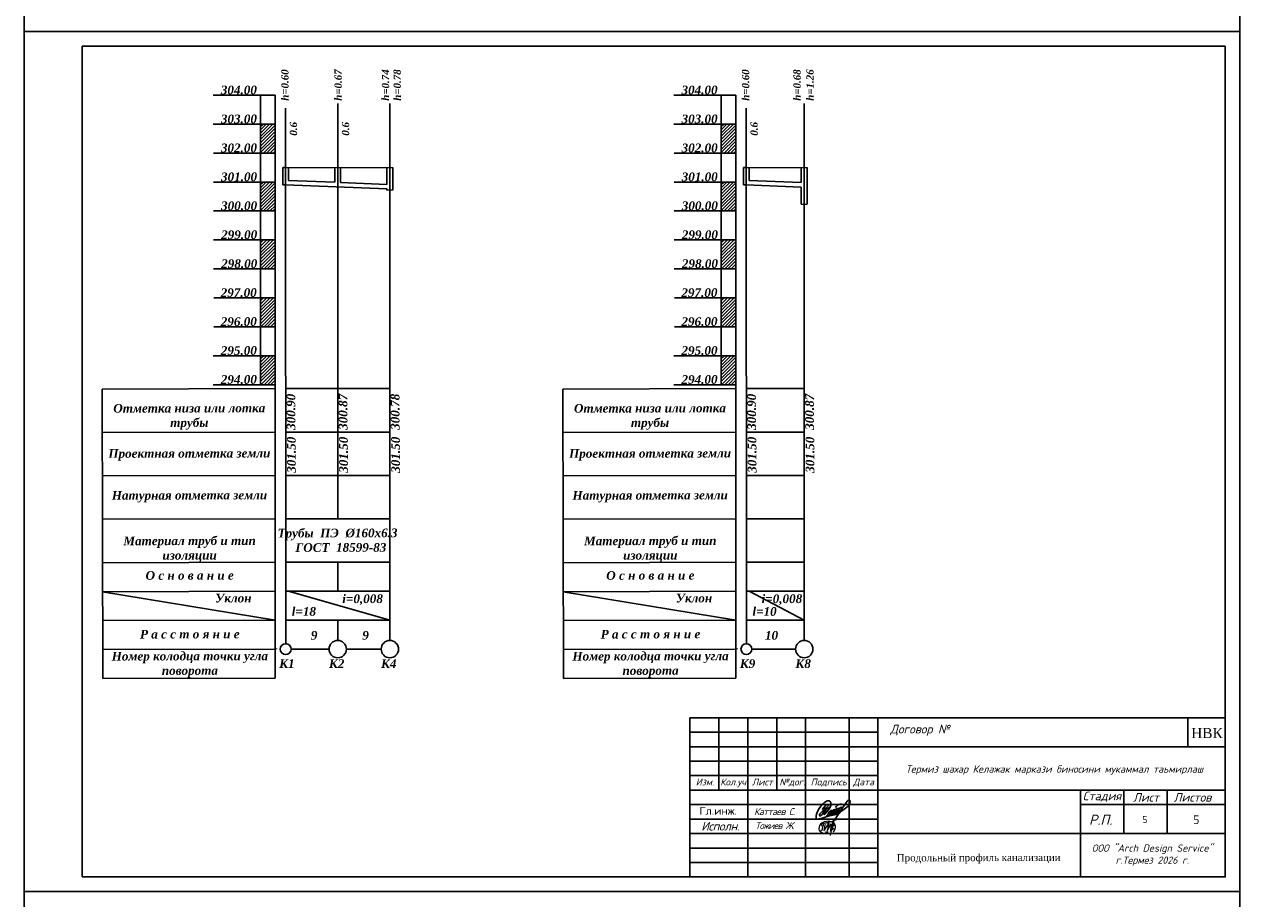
# Model space of a CAD drawing. Header units: metres. Extents: x 346093 to 351264, y 4122511 to 4124373.
# Tile 4 of 256: x 348514 to 348934, y 4123103 to 4123405. Entities that reach past the tile are written whole.
import ezdxf

# ---------------------------------------------------------------- set-up
doc = ezdxf.new("R2010")
doc.units = ezdxf.units.M
doc.header["$LTSCALE"] = 0.5
for name, color, linetype in [('(007) Здания', 7, 'Continuous'), ('11', 7, 'Continuous'), ('liniya', 7, 'Continuous')]:
    doc.layers.add(name, color=color, linetype=linetype)
for name, color, linetype, lineweight in [('_0', 7, 'Continuous', 15), ('FRAME', 250, 'Continuous', 25), ('ФВС-3', 7, 'Continuous', 25)]:
    doc.layers.add(name, color=color, linetype=linetype, lineweight=lineweight)
doc.styles.add('MyStyle', font='isocpeur.ttf', dxfattribs={"height": 400})
doc.styles.add('OOO-Kazar', font='isocpeui.ttf', dxfattribs={"height": 250})
doc.styles.get("Standard").update_dxf_attribs({"font": 'txt.shx'})

# ---------------------------------------------------------------- blocks, each defined once
blk = doc.blocks.new('gfnfd')
at = {"layer": '_0', "color": 5, "ltscale": 100}
for points in [[(6520801, 2413192), (6520834, 2413192)], [(6520818, 2413294), (6520848, 2413294)]]:
    blk.add_lwpolyline(points, dxfattribs=at)
blk.add_arc((6518800, 2413812), 2051, 342.7953, 345.3289, dxfattribs=at)
for points in [[(6520891, 2413186), (6520915, 2413229), (6520915, 2413269), (6520746, 2413281), (6520730, 2413208), (6520827, 2413173)], [(6520765, 2413255), (6520754, 2413268), (6520847, 2413305), (6520939, 2413339)], [(6520800, 2413285), (6520787, 2413205), (6520836, 2413285), (6520823, 2413202), (6520866, 2413283), (6520858, 2413196), (6520895, 2413322), (6520855, 2413150)], [(6520760, 2413206), (6520746, 2413203)], [(6520888, 2413288), (6520900, 2413266), (6520879, 2413250), (6520895, 2413224), (6520870, 2413213), (6520870, 2413207)]]:
    blk.add_spline(points, degree=3, dxfattribs=at)
blk = doc.blocks.new('rrwerewrewrewrew')
at = {"color": 5}
for points in [[(387872, 564817), (385461, 560165, 0.55556748), (386382, 560107), (391670, 566719), (392907, 570003, 0.16524673), (392907, 572723, 0.43735193), (390680, 575054, 0.1925367), (387853, 574100), (386571, 573489), (385290, 572586), (383117, 570710), (380078, 566719), (378699, 564105), (377285, 560326), (377078, 559578, 0.07852278), (377003, 555809, 0.23019417), (377694, 554621, 0.0887128), (377781, 554616, 0.0887128), (379419, 554812, 0.0887128), (381084, 555304), (390088, 557920), (399004, 560086), (402154, 561376)], [(387980, 570424), (385421, 567493, 0.22899883), (385508, 566433, 0.41488709), (386276, 566280), (387929, 567230), (391574, 570827), (387929, 567230), (383602, 559965), (381685, 558391), (380818, 558391), (380448, 559062), (380582, 559876), (380932, 560780), (382245, 562139), (384351, 563843), (392166, 568035)], [(390507, 558635), (395529, 562210), (397057, 563852), (397766, 564614), (397257, 565308), (395804, 564684), (393930, 562390), (393187, 560845, 0.24255711), (393041, 559580, 0.40328304), (393704, 559264), (399431, 563972), (400603, 565962), (400228, 566548), (398635, 565939), (397633, 564795), (395782, 562481), (395782, 560295), (396385, 560295), (399478, 562450), (401915, 565049, 0.04813408), (402290, 566969, 0.1195267), (400636, 565910), (398470, 562543), (398470, 560904), (398892, 560600), (405033, 566245, 0.12154345), (405033, 567557, 0.35845704), (404400, 567908, 0.15003716), (402713, 566737), (401915, 565049), (401358, 564455, 0.10332709), (401119, 561843, 0.57533837), (401471, 561164, 0.15295213), (402959, 561934), (404869, 563552), (412161, 569153), (414224, 572291), (414531, 574421), (414044, 575728), (413253, 576151), (412242, 575691), (411129, 574552), (409777, 572512), (406098, 567138), (396979, 553520)], [(398349, 567683, -0.17239952), (399516, 569357, -0.09374717), (402528, 571150, -0.27811873), (405794, 570727)], [(393348, 564247, 0.15829732), (390735, 562114), (389962, 560238), (388831, 559169, 0.49817329), (388831, 558274, 0.20946853), (389828, 557885), (393236, 561652), (394204, 563658, 0.46432334), (393929, 564350), (393348, 564299), (393348, 564247)]]:
    blk.add_lwpolyline(points, format="xyb", dxfattribs=at)
blk.add_lwpolyline([(385421, 567493), (383513, 565557)], dxfattribs=at)

msp = doc.modelspace()

# ---------------------------------------------------------------- hatches: boundary and pattern name
at = {"ltscale": 0.5}
h = msp.add_hatch(dxfattribs=at)
h.set_pattern_fill('ANSI31', color=256, scale=0.25, angle=0.1302, style=0)
h.set_pattern_definition([(45.130192, (345798.2906, 4125569.36676), (-0.56253991, 0.5599892), [])])
h.paths.add_polyline_path([(348600.44, 4123370.06), (348595.44, 4123370.06), (348595.44, 4123360.06), (348600.44, 4123360.06)])
h = msp.add_hatch(dxfattribs=at)
h.set_pattern_fill('ANSI31', color=256, scale=0.25, angle=0.1302, style=0)
h.set_pattern_definition([(45.130192, (345957.4882, 4125569.36676), (-0.56253991, 0.5599892), [])])
h.paths.add_polyline_path([(348759.64, 4123370.06), (348754.64, 4123370.06), (348754.64, 4123360.06), (348759.64, 4123360.06)])
h = msp.add_hatch(dxfattribs=at)
h.set_pattern_fill('ANSI31', color=256, scale=0.25, angle=0.1302, style=0)
h.set_pattern_definition([(45.130192, (345798.2906, 4125549.3668), (-0.56253991, 0.5599892), [])])
h.paths.add_polyline_path([(348600.44, 4123350.07), (348595.44, 4123350.07), (348595.44, 4123340.06), (348600.44, 4123340.07)])
h = msp.add_hatch(dxfattribs=at)
h.set_pattern_fill('ANSI31', color=256, scale=0.25, angle=0.1302, style=0)
h.set_pattern_definition([(45.130192, (345957.4882, 4125549.3668), (-0.56253991, 0.5599892), [])])
h.paths.add_polyline_path([(348759.64, 4123350.07), (348754.64, 4123350.07), (348754.64, 4123340.06), (348759.64, 4123340.07)])
h = msp.add_hatch(dxfattribs=at)
h.set_pattern_fill('ANSI31', color=256, scale=0.25, angle=0.1302, style=0)
h.set_pattern_definition([(45.130192, (345798.24514, 4125549.3665), (-0.56253991, 0.5599892), [])])
h.paths.add_polyline_path([(348595.44, 4123320.06), (348600.44, 4123320.06), (348600.44, 4123330.06), (348595.44, 4123330.06)])
h = msp.add_hatch(dxfattribs=at)
h.set_pattern_fill('ANSI31', color=256, scale=0.25, angle=0.1302, style=0)
h.set_pattern_definition([(45.130192, (345957.4427, 4125549.3665), (-0.56253991, 0.5599892), [])])
h.paths.add_polyline_path([(348754.64, 4123320.06), (348759.64, 4123320.06), (348759.64, 4123330.06), (348754.64, 4123330.06)])
h = msp.add_hatch(dxfattribs=at)
h.set_pattern_fill('ANSI31', color=256, scale=0.25, angle=0.1302, style=0)
h.set_pattern_definition([(45.130192, (345798.24514, 4125529.36645), (-0.56253991, 0.5599892), [])])
h.paths.add_polyline_path([(348595.44, 4123300.06), (348600.44, 4123300.06), (348600.44, 4123310.06), (348595.44, 4123310.06)])
h = msp.add_hatch(dxfattribs=at)
h.set_pattern_fill('ANSI31', color=256, scale=0.25, angle=0.1302, style=0)
h.set_pattern_definition([(45.130192, (345957.4427, 4125529.36645), (-0.56253991, 0.5599892), [])])
h.paths.add_polyline_path([(348754.64, 4123300.06), (348759.64, 4123300.06), (348759.64, 4123310.06), (348754.64, 4123310.06)])
h = msp.add_hatch(dxfattribs=at)
h.set_pattern_fill('ANSI31', color=256, scale=0.25, angle=0.1302, style=0)
h.set_pattern_definition([(45.130192, (345798.2679, 4125509.3669), (-0.56253991, 0.5599892), [])])
h.paths.add_polyline_path([(348595.44, 4123280.07), (348600.44, 4123280.07), (348600.44, 4123290.07), (348595.44, 4123290.07)])
h = msp.add_hatch(dxfattribs=at)
h.set_pattern_fill('ANSI31', color=256, scale=0.25, angle=0.1302, style=0)
h.set_pattern_definition([(45.130192, (345957.46545, 4125509.3669), (-0.56253991, 0.5599892), [])])
h.paths.add_polyline_path([(348754.64, 4123280.07), (348759.64, 4123280.07), (348759.64, 4123290.07), (348754.64, 4123290.07)])

# ---------------------------------------------------------------- linework, layer by layer
at = {"layer": '(007) Здания'}
for p, q in [((348600.44, 4123380.06, 0), (348579.08, 4123380.06, 0)), ((348595.44, 4123380.05, 0), (348595.44, 4123280.07, 0)), ((348759.64, 4123380.06, 0), (348738.27, 4123380.06, 0)), ((348754.64, 4123380.05, 0), (348754.64, 4123280.07, 0)), ((348604.09, 4123190.59, -0.02), (348604.08, 4123375.62, -0.02)), ((348622.09, 4123233.72, -0.01), (348622.08, 4123377.24, -0.01)), ((348640.09, 4123218.72, -0.02), (348640.08, 4123377.24, -0.01)), ((348763.29, 4123190.59, -0.02), (348763.28, 4123375.62, -0.02)), ((348783.29, 4123218.72, -0.02), (348783.28, 4123377.24, -0.01)), ((348600.44, 4123370.06, 0), (348579.06, 4123370.06, 0)), ((348759.64, 4123370.06, 0), (348738.26, 4123370.06, 0)), ((348600.44, 4123360.06, 0), (348600.44, 4123366.06, 0)), ((348759.64, 4123360.06, 0), (348759.64, 4123366.06, 0)), ((348600.44, 4123360.06, 0), (348579.16, 4123360.06, 0)), ((348759.64, 4123360.06, 0), (348738.36, 4123360.06, 0)), ((348604.08, 4123356.39, -0.02), (348604.08, 4123356.39, -0.02)), ((348763.28, 4123356.39, -0.02), (348763.28, 4123356.39, -0.02)), ((348600.44, 4123350.07, 0), (348579.17, 4123350.07, 0)), ((348759.64, 4123350.07, 0), (348738.36, 4123350.07, 0)), ((348600.44, 4123340.06, 0), (348579.19, 4123340.06, 0)), ((348759.64, 4123340.06, 0), (348738.39, 4123340.06, 0)), ((348600.44, 4123330.06, 0), (348579.18, 4123330.06, 0)), ((348759.64, 4123330.06, 0), (348738.37, 4123330.06, 0)), ((348600.44, 4123320.06, 0), (348579.13, 4123320.06, 0)), ((348759.64, 4123320.06, 0), (348738.33, 4123320.06, 0)), ((348600.44, 4123310.06, 0), (348579.22, 4123310.06, 0)), ((348759.64, 4123310.06, 0), (348738.42, 4123310.06, 0)), ((348600.44, 4123300.06, 0), (348579.21, 4123300.06, 0)), ((348759.64, 4123300.06, 0), (348738.41, 4123300.06, 0)), ((348600.44, 4123290.07, 0), (348579, 4123290.07, 0)), ((348759.64, 4123290.07, 0), (348738.2, 4123290.07, 0)), ((348600.44, 4123280.07, 0), (348579.07, 4123280.07, 0)), ((348604.08, 4123278.71, -0.02), (348640.09, 4123278.72, -0.02)), ((348759.64, 4123280.07, 0), (348738.27, 4123280.07, 0)), ((348763.28, 4123278.71, -0.02), (348783.29, 4123278.72, -0.02)), ((348604.08, 4123263.72, -0.02), (348640.09, 4123263.72, -0.02)), ((348763.28, 4123263.72, -0.02), (348783.29, 4123263.72, -0.02)), ((348604.08, 4123248.71, -0.02), (348640.09, 4123248.72, -0.01)), ((348763.28, 4123248.71, -0.02), (348783.29, 4123248.72, -0.01)), ((348604.08, 4123233.71, -0.02), (348640.09, 4123233.72, -0.02)), ((348763.28, 4123233.71, -0.02), (348783.29, 4123233.72, -0.02)), ((348604.08, 4123218.71, -0.02), (348640.09, 4123218.72, -0.02)), ((348622.09, 4123208.72, -0.02), (348622.09, 4123218.72, -0.02)), ((348640.07, 4123198.71, -0.02), (348640.09, 4123218.72, -0.02)), ((348763.28, 4123218.71, -0.02), (348783.29, 4123218.72, -0.02)), ((348783.29, 4123198.72, -0.02), (348783.29, 4123218.72, -0.02)), ((348604.09, 4123208.71, -0.02), (348640.08, 4123208.72, -0.02)), ((348763.29, 4123208.71, -0.02), (348783.29, 4123208.72, -0.02)), ((348604.09, 4123198.71, -0.02), (348640.09, 4123198.71, -0.02)), ((348622.09, 4123191.72, -0.02), (348622.09, 4123198.72, -0.02)), ((348640.09, 4123191.72, -0.02), (348640.09, 4123198.72, -0.02)), ((348763.29, 4123198.71, -0.02), (348783.29, 4123198.71, -0.02)), ((348783.29, 4123191.72, -0.02), (348783.29, 4123198.72, -0.02)), ((348605.97, 4123188.72, -0.02), (348619.09, 4123188.72, -0.02)), ((348625.09, 4123188.72, -0.02), (348637.09, 4123188.72, -0.02)), ((348765.16, 4123188.72, -0.02), (348780.29, 4123188.72, -0.02))]:
    msp.add_line(p, q, dxfattribs=at)
at = {"layer": '(007) Здания', "lineweight": -2}
for p, q in [((348600.44, 4123340.06, 0), (348600.44, 4123347.06, 0)), ((348759.64, 4123340.06, 0), (348759.64, 4123347.06, 0)), ((348540.67, 4123278.57, 0), (348540.9, 4123178.57, 0)), ((348699.87, 4123278.57, 0), (348700.09, 4123178.57, 0))]:
    msp.add_line(p, q, dxfattribs=at)
for p, q in [((348513.77, 4123699.03, 0), (348513.77, 4123402.03, 0)), ((348933.77, 4123699.03, 0), (348933.77, 4123402.03, 0)), ((348933.77, 4123402.06, 0), (348513.77, 4123402.03, 0)), ((348513.77, 4123402.03, 0), (348513.77, 4123105.03, 0)), ((348933.77, 4123402.03, 0), (348933.77, 4123105.03, 0)), ((348533.77, 4123397.03, 0), (348533.77, 4123110.03, 0)), ((348533.77, 4123397.03, 0), (348928.77, 4123397.03, 0)), ((348928.77, 4123397.03, 0), (348928.77, 4123110.03, 0)), ((348603.09, 4123355.07, 0), (348603.09, 4123349.07, 0.02)), ((348604.08, 4123355.07, 0), (348603.09, 4123355.07, 0)), ((348605.09, 4123355.06, 0), (348605.09, 4123350.63, 0)), ((348621.09, 4123355.07, 0), (348621.09, 4123349.99, 0.01)), ((348623.09, 4123355.07, 0), (348623.09, 4123349.91, 0)), ((348639.09, 4123355.07, 0), (348639.09, 4123349.51, 0.01)), ((348639.09, 4123355.07, 0), (348639.09, 4123349.27, 0.01)), ((348641.09, 4123355.07, 0), (348641.09, 4123349.43, 0)), ((348641.09, 4123355.07, 0), (348641.09, 4123347.23, 0)), ((348762.28, 4123355.07, 0), (348762.28, 4123349.07, 0.02)), ((348763.28, 4123355.07, 0), (348762.28, 4123355.07, 0)), ((348764.28, 4123355.06, 0), (348764.28, 4123350.63, 0)), ((348782.28, 4123355.07, 0), (348782.28, 4123349.91, 0.01)), ((348784.28, 4123355.07, 0), (348784.28, 4123342.47, 0)), ((348603.08, 4123349.07, 0.01), (348604.08, 4123349.07, 0.01)), ((348639.09, 4123347.67, 0.01), (348639.09, 4123347.23, 0.01)), ((348762.28, 4123349.07, 0.01), (348763.28, 4123349.07, 0.01)), ((348782.28, 4123348.31, 0.02), (348782.28, 4123342.47, 0.03)), ((348533.77, 4123110.03, 0), (348928.77, 4123110.03, 0))]:
    msp.add_line(p, q)
at = {"ltscale": 0.5}
for p, q in [((348600.44, 4123380.06, 0), (348600.44, 4123178.71, 0)), ((348759.64, 4123380.06, 0), (348759.64, 4123178.71, 0)), ((348540.67, 4123278.57, 0), (348600.44, 4123278.71, 0)), ((348699.87, 4123278.57, 0), (348759.64, 4123278.71, 0)), ((348540.7, 4123263.57, 0), (348600.44, 4123263.71, 0)), ((348699.9, 4123263.57, 0), (348759.64, 4123263.71, 0)), ((348540.74, 4123248.57, 0), (348600.44, 4123248.71, 0)), ((348699.93, 4123248.57, 0), (348759.64, 4123248.71, 0)), ((348540.77, 4123233.57, 0), (348600.44, 4123233.71, 0)), ((348699.97, 4123233.57, 0), (348759.64, 4123233.71, 0)), ((348540.81, 4123218.57, 0), (348600.44, 4123218.71, 0)), ((348700, 4123218.57, 0), (348759.64, 4123218.71, 0)), ((348540.83, 4123208.57, 0), (348600.44, 4123208.71, 0)), ((348540.83, 4123208.57, 0), (348600.44, 4123198.78, 0)), ((348605.03, 4123208.72, 0), (348606.03, 4123208.72, 0)), ((348605.03, 4123208.72, 0), (348640.09, 4123198.71, -0.02)), ((348700.03, 4123208.57, 0), (348759.64, 4123208.71, 0)), ((348700.03, 4123208.57, 0), (348759.64, 4123198.78, 0)), ((348764.23, 4123208.72, 0), (348765.23, 4123208.72, 0)), ((348764.23, 4123208.72, 0), (348783.29, 4123198.71, -0.02)), ((348540.85, 4123198.57, 0), (348600.44, 4123198.71, 0)), ((348700.05, 4123198.57, 0), (348759.64, 4123198.71, 0)), ((348540.87, 4123188.57, 0), (348600.44, 4123188.71, 0)), ((348600.87, 4123188.91, 0), (348600.87, 4123188.71, 0)), ((348700.07, 4123188.57, 0), (348759.64, 4123188.71, 0)), ((348760.07, 4123188.91, 0), (348760.07, 4123188.71, 0)), ((348600.44, 4123178.71, 0), (348540.9, 4123178.57, 0)), ((348759.64, 4123178.71, 0), (348700.09, 4123178.57, 0))]:
    msp.add_line(p, q, dxfattribs=at)
at = {"linetype": 'Continuous'}
for p, q in [((348600.44, 4123350.07, 0), (348600.44, 4123358.57, 0)), ((348759.64, 4123350.07, 0), (348759.64, 4123358.57, 0)), ((348604.08, 4123351.67, 0.01), (348604.08, 4123351.67, 0.01)), ((348604.08, 4123351.67, 0.01), (348604.08, 4123351.67, 0.01)), ((348604.09, 4123351.67, 0.01), (348604.08, 4123351.67, 0.01)), ((348604.09, 4123351.67, 0.01), (348604.08, 4123351.67, 0.01)), ((348604.08, 4123350.66, 0), (348604.08, 4123350.66, 0)), ((348604.08, 4123350.67, 0.01), (348604.08, 4123350.67, 0.01)), ((348604.08, 4123350.67, 0.01), (348604.08, 4123350.67, 0.01)), ((348604.08, 4123350.67, 0.01), (348604.08, 4123350.67, 0.01)), ((348604.08, 4123350.67, 0.01), (348604.08, 4123350.67, 0.01)), ((348604.08, 4123350.66, -0.03), (348604.08, 4123350.66, -0.03)), ((348621.09, 4123349.99, 0.01), (348605.09, 4123350.63, 0.01)), ((348763.28, 4123351.67, 0.01), (348763.28, 4123351.67, 0.01)), ((348763.28, 4123351.67, 0.01), (348763.28, 4123351.67, 0.01)), ((348763.28, 4123351.67, 0.01), (348763.28, 4123351.67, 0.01)), ((348763.28, 4123351.67, 0.01), (348763.28, 4123351.67, 0.01)), ((348763.28, 4123350.66, 0), (348763.28, 4123350.66, 0)), ((348763.28, 4123350.67, 0.01), (348763.28, 4123350.67, 0.01)), ((348763.28, 4123350.67, 0.01), (348763.28, 4123350.67, 0.01)), ((348763.28, 4123350.67, 0.01), (348763.28, 4123350.67, 0.01)), ((348763.28, 4123350.67, 0.01), (348763.28, 4123350.67, 0.01)), ((348763.28, 4123350.66, -0.03), (348763.28, 4123350.66, -0.03)), ((348782.28, 4123349.91, 0.01), (348764.28, 4123350.63, 0.01)), ((348639.09, 4123347.67, 0.01), (348604.08, 4123349.07, 0.01)), ((348622.09, 4123349.95, 0.01), (348622.09, 4123349.95, 0.01)), ((348639.09, 4123349.27, 0.01), (348623.09, 4123349.91, 0.01)), ((348782.28, 4123348.31, 0.01), (348763.28, 4123349.07, 0.01)), ((348781.28, 4123349.95, 0.01), (348781.28, 4123349.95, 0.01))]:
    msp.add_line(p, q, dxfattribs=at)
at = {"color": 7, "linetype": 'Continuous'}
for p, q in [((348743.77, 4123165.03, 0), (348928.77, 4123165.03, 0)), ((348743.77, 4123110.03, 0), (348743.77, 4123165.03, 0)), ((348753.77, 4123140.03, 0), (348753.77, 4123165.03, 0)), ((348763.77, 4123110.03, 0), (348763.77, 4123165.03, 0)), ((348773.77, 4123140.03, 0), (348773.77, 4123165.03, 0)), ((348783.77, 4123110.03, 0), (348783.77, 4123165.03, 0)), ((348798.77, 4123110.03, 0), (348798.77, 4123165.03, 0)), ((348808.77, 4123110.03, 0), (348808.77, 4123165.03, 0)), ((348808.77, 4123155.03, 0), (348928.77, 4123155.03, 0)), ((348743.77, 4123145.03, 0), (348808.77, 4123145.03, 0)), ((348743.77, 4123140.03, 0), (348808.77, 4123140.03, 0)), ((348808.77, 4123140.03, 0), (348928.77, 4123140.03, 0)), ((348878.77, 4123140.03, 0), (348878.77, 4123110.03, 0)), ((348893.77, 4123125.03, 0), (348893.77, 4123140.03, 0)), ((348908.71, 4123125.03, 0), (348908.71, 4123140.03, 0)), ((348878.77, 4123135.03, 0), (348928.77, 4123135.03, 0)), ((348808.77, 4123125.03, 0), (348928.77, 4123125.03, 0))]:
    msp.add_line(p, q, dxfattribs=at)
at = {"linetype": 'ByBlock', "ltscale": 0.1}
msp.add_line((348915.8, 4123165.03, 0), (348915.8, 4123155.03, 0), dxfattribs=at)
at = {"linetype": 'ByBlock', "ltscale": 0.1, "elevation": 0}
msp.add_lwpolyline([(348743.77, 4123165.03), (348928.77, 4123165.03), (348928.77, 4123110.03), (348743.77, 4123110.03)], close=True, dxfattribs=at)
at = {"color": 7, "linetype": 'Continuous', "elevation": 0}
for points in [[(348743.77, 4123160.03), (348808.77, 4123160.03)], [(348743.77, 4123155.03), (348808.77, 4123155.03)], [(348743.77, 4123150.03), (348808.77, 4123150.03)], [(348743.77, 4123135.03), (348808.77, 4123135.03)], [(348743.77, 4123130.03), (348808.77, 4123130.03)], [(348743.77, 4123125.03), (348808.77, 4123125.03)], [(348743.77, 4123120.03), (348808.77, 4123120.03)], [(348743.77, 4123115.03), (348808.77, 4123115.03)]]:
    msp.add_lwpolyline(points, dxfattribs=at)
at = {"linetype": 'Continuous', "elevation": 0}
msp.add_lwpolyline([(348513.77, 4122808.03), (348933.77, 4122808.03), (348933.77, 4123105.03), (348513.77, 4123105.03), (348513.77, 4122808.03)], dxfattribs=at)
at = {"ltscale": 0.5}
for centre, radius in [((348604.09, 4123188.72, -0.02), 1.88), ((348622.09, 4123188.72, -0.02), 3), ((348640.09, 4123188.72, -0.02), 3), ((348763.29, 4123188.72, -0.02), 1.88), ((348783.29, 4123188.72, -0.02), 3)]:
    msp.add_circle(centre, radius, dxfattribs=at)
at = {"layer": '11', "lineweight": 0}
for p, q in [((348933.77, 4123402.03, 0), (348513.77, 4123402.03, 0)), ((348600.44, 4123350.07, 0), (348600.44, 4123355.07, 0)), ((348604.08, 4123355.07, 0), (348641.09, 4123355.07, 0)), ((348622.09, 4123355.07, 0), (348622.09, 4123342.07, 0)), ((348759.64, 4123350.07, 0), (348759.64, 4123355.07, 0)), ((348763.28, 4123355.07, 0), (348784.28, 4123355.07, 0)), ((348641.09, 4123347.23, -0.01), (348639.09, 4123347.23, -0.01)), ((348782.28, 4123342.47, 0), (348784.28, 4123342.47, 0)), ((348933.77, 4123105.03, 0), (348513.77, 4123105.03, 0))]:
    msp.add_line(p, q, dxfattribs=at)
at = {"layer": 'FRAME', "color": 0}
for p, q in [((348604.08, 4123354.79, 0), (348604.08, 4123354.79, 0)), ((348763.28, 4123354.79, 0), (348763.28, 4123354.79, 0))]:
    msp.add_line(p, q, dxfattribs=at)

# ---------------------------------------------------------------- block references
at = {"color": 6, "xscale": 0.0003125, "yscale": 0.0003125, "zscale": 0.0003125}
msp.add_blockref('rrwerewrewrewrew', (348669.65, 4122956.63, 0), dxfattribs=at)
at = {"layer": '_0', "xscale": 0.03, "yscale": 0.03, "zscale": 0.03}
msp.add_blockref('gfnfd', (153166.58, 4050729.87, 0), dxfattribs=at)

# ---------------------------------------------------------------- texts
at = {"ltscale": 0.5}
for s, insert, char_height, width, attachment_point, rotation in [('{\\fTimes New Roman|b1|i1|c204|p18;h=\\fTimes New Roman|b1|i1|c0|p18;0\\fTimes New Roman|b1|i1|c204|p18;.\\fTimes New Roman|b1|i1|c0|p18;60}', (348602.56, 4123388.99, 0), 2.5, 10.8343, 3, 90.1302), ('{\\fTimes New Roman|b1|i1|c204|p18;h=\\fTimes New Roman|b1|i1|c0|p18;0\\fTimes New Roman|b1|i1|c204|p18;.\\fTimes New Roman|b1|i1|c0|p18;67}', (348620.96, 4123388.99, -0.02), 2.5, 10.8343, 3, 90.1302), ('{\\fTimes New Roman|b1|i1|c204|p18;h=\\fTimes New Roman|b1|i1|c0|p18;0\\fTimes New Roman|b1|i1|c204|p18;.\\fTimes New Roman|b1|i1|c0|p18;74}', (348637.32, 4123388.99, -0.02), 2.5, 10.8343, 3, 90.1302), ('{\\fTimes New Roman|b1|i1|c204|p18;h=\\fTimes New Roman|b1|i1|c0|p18;0\\fTimes New Roman|b1|i1|c204|p18;.\\fTimes New Roman|b1|i1|c0|p18;78}', (348641.37, 4123388.99, -0.02), 2.5, 10.8343, 3, 90.1302), ('{\\fTimes New Roman|b1|i1|c204|p18;h=\\fTimes New Roman|b1|i1|c0|p18;0\\fTimes New Roman|b1|i1|c204|p18;.\\fTimes New Roman|b1|i1|c0|p18;60}', (348761.76, 4123388.99, 0), 2.5, 10.8343, 3, 90.1302), ('{\\fTimes New Roman|b1|i1|c204|p18;h=\\fTimes New Roman|b1|i1|c0|p18;0\\fTimes New Roman|b1|i1|c204|p18;.\\fTimes New Roman|b1|i1|c0|p18;68}', (348779.55, 4123388.99, -0.02), 2.5, 10.8343, 3, 90.1302), ('{\\fTimes New Roman|b1|i1|c204|p18;h=\\fTimes New Roman|b1|i1|c0|p18;1\\fTimes New Roman|b1|i1|c204|p18;.\\fTimes New Roman|b1|i1|c0|p18;26}', (348784.04, 4123388.99, -0.02), 2.5, 10.8343, 3, 90.1302), ('{\\fTimes New Roman|b1|i1|c0|p18;304\\fTimes New Roman|b1|i1|c204|p18;.00}', (348594.14, 4123383.38, 0), 3, 13.5471, 3, 0.1302), ('{\\fTimes New Roman|b1|i1|c0|p18;304\\fTimes New Roman|b1|i1|c204|p18;.00}', (348753.34, 4123383.38, 0), 3, 13.5471, 3, 0.1302), ('{\\fTimes New Roman|b1|i1|c0|p18;303\\fTimes New Roman|b1|i1|c204|p18;.00}', (348594.16, 4123373.38, 0), 3, 13.5471, 3, 0.1302), ('{\\fTimes New Roman|b1|i1|c0|p18;303\\fTimes New Roman|b1|i1|c204|p18;.00}', (348753.36, 4123373.38, 0), 3, 13.5471, 3, 0.1302), ('{\\fTimes New Roman|b1|i1|c0|p18;0\\fTimes New Roman|b1|i1|c204|p18;.\\fTimes New Roman|b1|i1|c0|p18;6}', (348605.52, 4123370.8, -0.02), 2.5, 10.8343, 3, 90.1302), ('{\\fTimes New Roman|b1|i1|c0|p18;0\\fTimes New Roman|b1|i1|c204|p18;.\\fTimes New Roman|b1|i1|c0|p18;6}', (348623.52, 4123370.8, -0.02), 2.5, 10.8343, 3, 90.1302), ('{\\fTimes New Roman|b1|i1|c0|p18;0\\fTimes New Roman|b1|i1|c204|p18;.\\fTimes New Roman|b1|i1|c0|p18;6}', (348764.72, 4123370.8, -0.02), 2.5, 10.8343, 3, 90.1302), ('{\\fTimes New Roman|b1|i1|c0|p18;302\\fTimes New Roman|b1|i1|c204|p18;.00}', (348594.18, 4123363.38, 0), 3, 13.5471, 3, 0.1302), ('{\\fTimes New Roman|b1|i1|c0|p18;302\\fTimes New Roman|b1|i1|c204|p18;.00}', (348753.38, 4123363.38, 0), 3, 13.5471, 3, 0.1302), ('{\\fTimes New Roman|b1|i1|c0|p18;301\\fTimes New Roman|b1|i1|c204|p18;.00}', (348594.21, 4123353.38, 0), 3, 13.5471, 3, 0.1302), ('{\\fTimes New Roman|b1|i1|c0|p18;301\\fTimes New Roman|b1|i1|c204|p18;.00}', (348753.4, 4123353.38, 0), 3, 13.5471, 3, 0.1302), ('{\\fTimes New Roman|b1|i1|c0|p18;300\\fTimes New Roman|b1|i1|c204|p18;.00}', (348594.23, 4123343.38, 0), 3, 13.5471, 3, 0.1302), ('{\\fTimes New Roman|b1|i1|c0|p18;300\\fTimes New Roman|b1|i1|c204|p18;.00}', (348753.43, 4123343.38, 0), 3, 13.5471, 3, 0.1302), ('{\\fTimes New Roman|b1|i1|c0|p18;299\\fTimes New Roman|b1|i1|c204|p18;.00}', (348594.25, 4123333.38, 0), 3, 13.5471, 3, 0.1302), ('{\\fTimes New Roman|b1|i1|c0|p18;299\\fTimes New Roman|b1|i1|c204|p18;.00}', (348753.45, 4123333.38, 0), 3, 13.5471, 3, 0.1302), ('{\\fTimes New Roman|b1|i1|c0|p18;298\\fTimes New Roman|b1|i1|c204|p18;.00}', (348594.27, 4123323.38, 0), 3, 13.5471, 3, 0.1302), ('{\\fTimes New Roman|b1|i1|c0|p18;298\\fTimes New Roman|b1|i1|c204|p18;.00}', (348753.47, 4123323.38, 0), 3, 13.5471, 3, 0.1302), ('{\\fTimes New Roman|b1|i1|c0|p18;297\\fTimes New Roman|b1|i1|c204|p18;.00}', (348594.09, 4123313.38, 0), 3, 13.5471, 3, 0.1302), ('{\\fTimes New Roman|b1|i1|c0|p18;297\\fTimes New Roman|b1|i1|c204|p18;.00}', (348753.29, 4123313.38, 0), 3, 13.5471, 3, 0.1302), ('{\\fTimes New Roman|b1|i1|c0|p18;296\\fTimes New Roman|b1|i1|c204|p18;.00}', (348594.12, 4123303.38, 0), 3, 13.5471, 3, 0.1302), ('{\\fTimes New Roman|b1|i1|c0|p18;296\\fTimes New Roman|b1|i1|c204|p18;.00}', (348753.31, 4123303.38, 0), 3, 13.5471, 3, 0.1302), ('{\\fTimes New Roman|b1|i1|c0|p18;295\\fTimes New Roman|b1|i1|c204|p18;.00}', (348594.13, 4123293.38, 0), 3, 13.5471, 3, 0.1302), ('{\\fTimes New Roman|b1|i1|c0|p18;295\\fTimes New Roman|b1|i1|c204|p18;.00}', (348753.32, 4123293.38, 0), 3, 13.5471, 3, 0.1302), ('{\\fTimes New Roman|b1|i1|c0|p18;294\\fTimes New Roman|b1|i1|c204|p18;.00}', (348594.14, 4123283.38, 0), 3, 13.5471, 3, 0.1302), ('{\\fTimes New Roman|b1|i1|c0|p18;294\\fTimes New Roman|b1|i1|c204|p18;.00}', (348753.33, 4123283.38, 0), 3, 13.5471, 3, 0.1302), ('{\\fTimes New Roman|b1|i1|c0|p18;300\\fTimes New Roman|b1|i1|c204|p18;.\\fTimes New Roman|b1|i1|c0|p18;90}', (348604.41, 4123276.92, -0.02), 3, 13.5471, 3, 90.1302), ('{\\fTimes New Roman|b1|i1|c0|p18;300\\fTimes New Roman|b1|i1|c204|p18;.\\fTimes New Roman|b1|i1|c0|p18;87}', (348622.41, 4123276.92, -0.02), 3, 13.5471, 3, 90.1302), ('{\\fTimes New Roman|b1|i1|c0|p18;300\\fTimes New Roman|b1|i1|c204|p18;.\\fTimes New Roman|b1|i1|c0|p18;78}', (348640.41, 4123276.92, -0.02), 3, 13.5471, 3, 90.1302), ('{\\fTimes New Roman|b1|i1|c0|p18;300\\fTimes New Roman|b1|i1|c204|p18;.\\fTimes New Roman|b1|i1|c0|p18;90}', (348763.61, 4123276.92, -0.02), 3, 13.5471, 3, 90.1302), ('{\\fTimes New Roman|b1|i1|c0|p18;300\\fTimes New Roman|b1|i1|c204|p18;.\\fTimes New Roman|b1|i1|c0|p18;87}', (348783.61, 4123276.92, -0.02), 3, 13.5471, 3, 90.1302), ('{\\fTimes New Roman|b1|i1|c204|p18;Отметка низа или лотка трубы}', (348570.77, 4123273.47, 0), 3, 59.6256, 2, 0.1302), ('{\\fTimes New Roman|b1|i1|c204|p18;Отметка низа или лотка трубы}', (348729.97, 4123273.47, 0), 3, 59.6256, 2, 0.1302), ('\\pxt3;{\\fTimes New Roman|b1|i1|c0|p18;301\\fTimes New Roman|b1|i1|c204|p18;.\\fTimes New Roman|b1|i1|c0|p18;50}', (348604.55, 4123262.09, -0.02), 3, 13.5471, 3, 90.1302), ('\\pxt3;{\\fTimes New Roman|b1|i1|c0|p18;301\\fTimes New Roman|b1|i1|c204|p18;.\\fTimes New Roman|b1|i1|c0|p18;50}', (348622.56, 4123262.09, -0.01), 3, 13.5471, 3, 90.1302), ('\\pxt3;{\\fTimes New Roman|b1|i1|c0|p18;301\\fTimes New Roman|b1|i1|c204|p18;.\\fTimes New Roman|b1|i1|c0|p18;50}', (348640.56, 4123262.09, -0.01), 3, 13.5471, 3, 90.1302), ('\\pxt3;{\\fTimes New Roman|b1|i1|c0|p18;301\\fTimes New Roman|b1|i1|c204|p18;.\\fTimes New Roman|b1|i1|c0|p18;50}', (348763.75, 4123262.09, -0.02), 3, 13.5471, 3, 90.1302), ('\\pxt3;{\\fTimes New Roman|b1|i1|c0|p18;301\\fTimes New Roman|b1|i1|c204|p18;.\\fTimes New Roman|b1|i1|c0|p18;50}', (348783.76, 4123262.09, -0.01), 3, 13.5471, 3, 90.1302), ('{\\fTimes New Roman|b1|i1|c204|p18;Проектная отметка земли}', (348570.81, 4123257.87, 0), 3, 59.6256, 2, 0.1302), ('{\\fTimes New Roman|b1|i1|c204|p18;Проектная отметка земли}', (348730.01, 4123257.87, 0), 3, 59.6256, 2, 0.1302), ('{\\fTimes New Roman|b1|i1|c204|p18;Натурная отметка земли}', (348570.84, 4123243.4, 0), 3, 59.6256, 2, 0.1302), ('{\\fTimes New Roman|b1|i1|c204|p18;Натурная отметка земли}', (348730.04, 4123243.4, 0), 3, 59.6256, 2, 0.1302), ('{\\fTimes New Roman|b1|i1|c204|p18;Трубы  ПЭ  %%C\\fTimes New Roman|b1|i1|c0|p18;160\\fTimes New Roman|b1|i1|c204|p18;х\\fTimes New Roman|b1|i1|c0|p18;6.3\\P  \\fTimes New Roman|b1|i1|c204|p18;ГОСТ  18599-83}', (348622.01, 4123230.34, 0), 3, 129.4834, 2, 0.1302), ('{\\fTimes New Roman|b1|i1|c204|p18;Материал труб и тип изоляции}', (348570.88, 4123227.66, 0), 3, 59.6256, 2, 0.1302), ('{\\fTimes New Roman|b1|i1|c204|p18;Материал труб и тип изоляции}', (348730.08, 4123227.66, 0), 3, 59.6256, 2, 0.1302), ('{\\fTimes New Roman|b1|i1|c204|p18;О с н о в а н и е}', (348570.9, 4123215.71, 0), 3, 59.6256, 2, 0.1302), ('{\\fTimes New Roman|b1|i1|c204|p18;О с н о в а н и е}', (348730.1, 4123215.71, 0), 3, 59.6256, 2, 0.1302), ('{\\fTimes New Roman|b1|i1|c204|p18;Уклон}', (348586, 4123207.85, 0), 3, 74.7614, 2, 0.1302), ('{\\fTimes New Roman|b1|i1|c204|p18;i=0,00\\fTimes New Roman|b1|i1|c0|p18;8}', (348637.68, 4123207.64, -355.33), 3, 13.5471, 3, 0.1302), ('{\\fTimes New Roman|b1|i1|c204|p18;Уклон}', (348745.19, 4123207.85, 0), 3, 74.7614, 2, 0.1302), ('{\\fTimes New Roman|b1|i1|c204|p18;i=0,00\\fTimes New Roman|b1|i1|c0|p18;8}', (348782.58, 4123207.64, -355.33), 3, 13.5471, 3, 0.1302), ('{\\fTimes New Roman|b1|i1|c204|p18;l=\\fTimes New Roman|b1|i1|c0|p18;18}', (348614.56, 4123203.25, 0), 3, 11.5542, 3, 0.1302), ('{\\fTimes New Roman|b1|i1|c204|p18;l=\\fTimes New Roman|b1|i1|c0|p18;10}', (348773.76, 4123203.25, 0), 3, 11.5542, 3, 0.1302), ('{\\fTimes New Roman|b1|i1|c204|p18;Р а с с т о я н и е}', (348570.95, 4123195.42, 0), 3, 59.6256, 2, 0.1302), ('{\\fTimes New Roman|b1|i1|c0|p18;9}', (348615.06, 4123194.99, 0.02), 3, 1.6903, 3, 0.1302), ('{\\fTimes New Roman|b1|i1|c0|p18;9}', (348632.83, 4123194.99, 0.02), 3, 4.9051, 3, 0.1302), ('{\\fTimes New Roman|b1|i1|c204|p18;Р а с с т о я н и е}', (348730.15, 4123195.42, 0), 3, 59.6256, 2, 0.1302), ('{\\fTimes New Roman|b1|i1|c0|p18;10}', (348774.26, 4123194.99, 0.02), 3, 1.6903, 3, 0.1302), ('{\\fTimes New Roman|b1|i1|c204|p18;Номер колодца точки угла поворота}', (348570.97, 4123187.84, 0), 3, 59.6256, 2, 0.1302), ('{\\fTimes New Roman|b1|i1|c204|p18;Номер колодца точки угла поворота}', (348730.17, 4123187.84, 0), 3, 59.6256, 2, 0.1302), ('{\\fTimes New Roman|b1|i1|c204|p18;К\\fTimes New Roman|b1|i1|c0|p18;1}', (348607.18, 4123185.22, -0.02), 3, 5.3162, 3, 0.1302), ('{\\fTimes New Roman|b1|i1|c204|p18;К\\fTimes New Roman|b1|i1|c0|p18;2}', (348624.37, 4123185.22, -0.02), 3, 5.3162, 3, 0.1302), ('{\\fTimes New Roman|b1|i1|c204|p18;К\\fTimes New Roman|b1|i1|c0|p18;4}', (348642.37, 4123185.22, -0.02), 3, 5.3162, 3, 0.1302), ('{\\fTimes New Roman|b1|i1|c204|p18;К\\fTimes New Roman|b1|i1|c0|p18;9}', (348766.37, 4123185.22, -0.02), 3, 5.3162, 3, 0.1302), ('{\\fTimes New Roman|b1|i1|c204|p18;К\\fTimes New Roman|b1|i1|c0|p18;8}', (348785.57, 4123185.22, -0.02), 3, 5.3162, 3, 0.1302)]:
    msp.add_mtext(s, dxfattribs=dict(at, insert=insert, char_height=char_height, width=width, attachment_point=attachment_point, rotation=rotation))
at = {"insert": (348917.03, 4123161.49, 0), "char_height": 3.5, "attachment_point": 1}
msp.add_mtext('{\\fTimes New Roman|b0|i0|c204|p18;НВК}', dxfattribs=at)
at = {"insert": (348765.97, 4123132.58, 0), "char_height": 2.4, "width": 21.8, "attachment_point": 4}
msp.add_mtext('{\\fISOCPEUR|b0|i1|c204|p34;\\T0.9;Каттаев С}.', dxfattribs=at)
at = {"attachment_point": 1, "style": 'MyStyle'}
for width, insert, char_height in [(5.4127, (348900.09, 4123131.11, 0), 2.5), (9.6885, (348917.67, 4123131.3, 0), 3)]:
    msp.add_mtext_dynamic_manual_height_columns('5', width=width, gutter_width=12.5, heights=[0], dxfattribs=dict(at, insert=insert, char_height=char_height))
at = {"insert": (348843.57, 4123117.98, -0.02), "char_height": 2.5, "width": 55.2719, "attachment_point": 2, "rotation": 0.1302}
msp.add_mtext('\\pt1.539;{\\fTimes New Roman|b0|i0|c204|p18;Продольный профиль канализации}', dxfattribs=at)
at = {"layer": 'liniya', "insert": (348747.09, 4123134.2, 0), "char_height": 2.7, "width": 11.6189, "attachment_point": 1}
msp.add_mtext('Гл.инж.', dxfattribs=at)
at = {"layer": 'ФВС-3', "color": 0, "linetype": 'Continuous', "lineweight": 5, "style": 'OOO-Kazar'}
for s, insert, char_height, attachment_point in [('{\\fISOCPEUR|b0|i1|c204|p34;Договор №}', (348823.28, 4123158.78, 0), 3, 8), ('{\\fISOCPEUR|b0|i1|c204|p34;Изм.}', (348748.96, 4123144.03, 0), 2.4, 2), ('{\\fISOCPEUR|b0|i1|c204|p34;Кол.уч.}', (348759.08, 4123144.03, 0), 2.4, 2), ('{\\fISOCPEUR|b0|i1|c204|p34;Лист}', (348768.81, 4123144.03, 0), 2.4, 2), ('{\\fISOCPEUR|b0|i1|c204|p34;№дог.}', (348779.16, 4123144.03, 0), 2.4, 2), ('{\\fISOCPEUR|b0|i1|c204|p34;Подпись}', (348791.74, 4123144.03, 0), 2.4, 2), ('{\\fISOCPEUR|b0|i1|c204|p34;Дата}', (348803.78, 4123144.03, 0), 2.4, 2), ('{\\fISOCPEUR|b0|i1|c204|p34;Стадия}', (348886.18, 4123136.03, 0), 3, 8), ('{\\fISOCPEUR|b0|i1|c204|p34;Лист }', (348901.42, 4123136.03, 0), 3, 8), ('{\\fISOCPEUR|b0|i1|c204|p34;Листов }', (348917.46, 4123136.03, 0), 3, 8), ('{\\fISOCPEUR|b0|i1|c204|p34;\\T0.95;Исполн.}', (348754.29, 4123129.06, 0), 3, 2), ('{\\fISOCPEUR|b0|i1|c204|p34;Р.П.}', (348885.73, 4123128.03, 0), 3.5, 8)]:
    msp.add_mtext(s, dxfattribs=dict(at, insert=insert, char_height=char_height, attachment_point=attachment_point))
at = {"layer": 'ФВС-3', "linetype": 'Continuous', "lineweight": 5, "style": 'OOO-Kazar'}
for s, insert, char_height, attachment_point in [('{\\fISOCPEUR|b0|i1|c204|p34;Термиз шахар Келажак маркази биносини мукаммал таьмирлаш\\P  }', (348869.77, 4123141.21, 0), 2.5, 8), ('{\\fISOCPEUR|b0|i1|c204|p34;\\T0.9;Тожиев Ж.}', (348773.12, 4123128.89, 0), 2.3, 2), ('{\\fISOCPEUR|b0|i1|c204|p34;ООО "Arch Design Service"\\Pг.Термез 20\\fISOCPEUR|b0|i1|c0|p34;26\\fISOCPEUR|b0|i1|c204|p34; г.\\P  }', (348903.56, 4123109.74, 0), 2.5, 8)]:
    msp.add_mtext(s, dxfattribs=dict(at, insert=insert, char_height=char_height, attachment_point=attachment_point))

doc.saveas('drawing.dxf')
